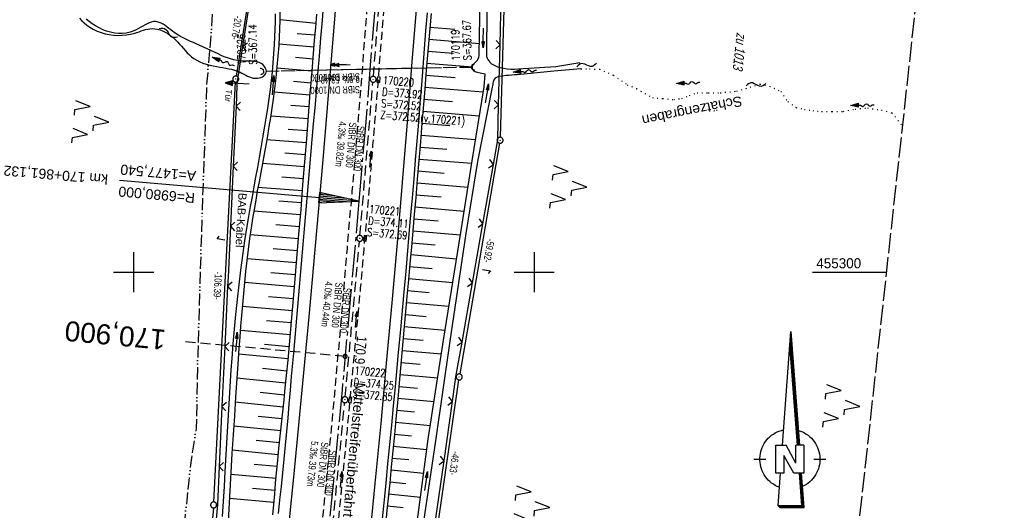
# Model space of a CAD drawing. Extents: x 509531 to 509917, y 454649 to 455599.
# Tile 18 of 26: x 509672 to 509917, y 455241 to 455363. Entities that reach past the tile are written whole.
import ezdxf
from ezdxf.enums import TextEntityAlignment as Align

# ---------------------------------------------------------------- set-up
doc = ezdxf.new("R2010")
doc.units = 0
doc.header["$LTSCALE"] = 10
doc.header["$MEASUREMENT"] = 0
for name, pattern in [('ACAD_ISO13W100', [36, 12, -3, 12, -3, 0, -3, 0, -3]), ('ACHSE', [5.5, 4, -0.5, 0.5, -0.5]), ('AUSGEZOGEN', [0]), ('LT00', [0]), ('LT03', [0.5, 0.3, -0.2]), ('LT11', [0.3, 0.2, -0.1]), ('LT12', [0.4, 0.3, -0.1]), ('LT14', [0.6, 0.5, -0.1]), ('LT17', [0.15, 0.1, -0.05]), ('PUNKTX2_STR', [0.6, 0.1, -0.5]), ('STRICHLINIE2', [0.375, 0.25, -0.125])]:
    doc.linetypes.add(name, pattern=pattern)
doc.layers.get('0').update_dxf_attribs({"linetype": 'LT00'})
for name, color, linetype in [('--EK_FBR', 1, 'LT00'), ('--EK_Halt-Pfeil', 4, 'LT00'), ('--EK_Haltung', 7, 'STRICHLINIE2'), ('--EK_Haltung-Text', 140, 'LT00'), ('--EK_Schacht-Text', 5, 'LT00'), ('--EK_ST-93-1', 30, 'LT17'), ('--EL_DFK_AB_L', 21, 'LT00'), ('--EL_DFK_AB_P', 7, 'LT00'), ('--EL_Halt-Pfeil', 4, 'LT00'), ('--EL_Haltung', 182, 'STRICHLINIE2'), ('--EL_Haltung-Text', 182, 'LT00'), ('--FLIEßRICHTPFEIL', 180, 'Continuous'), ('--WASSER_NUTZUNG', 180, 'Continuous'), ('-AX-093', 35, 'ACHSE'), ('-EL-93-1', 250, 'LT00'), ('-ST-93-1', 250, 'LT00'), ('1401', 7, 'Continuous'), ('ABSTAND', 8, 'LT00'), ('BAB-KABEL_TEXT', 221, 'Continuous'), ('DFK_AB_L', 21, 'LT00'), ('DFK_AB_P', 7, 'LT00'), ('DFK_FLUR_NR', 250, 'LT00'), ('DFK_KATASTER', 250, 'LT00'), ('DFK_NUTZUNG', 250, 'LT00'), ('DFK_NUTZUNGSGRENZE', 70, 'PUNKTX2_STR'), ('DL', 182, 'LT12'), ('DL_PFEIL', 201, 'LT00'), ('DL_TEXT', 182, 'LT00'), ('GASLTG', 250, 'ACAD_ISO13W100'), ('GEWÄSSERNAME', 255, 'Continuous'), ('MITTELSTREIFEN-Ü_LINIE', 250, 'LT11'), ('MITTELSTREIFEN-Ü_TEXT', 11, 'LT03'), ('PFEIL', 140, 'AUSGEZOGEN'), ('TOR_TEXT_A', 11, 'Continuous'), ('V116_AFBR_BAB', 250, 'LT00'), ('V116_BOESCH', 250, 'LT00'), ('V116_BOSCHUNG', 250, 'LT00'), ('V116_GRABEN', 250, 'LT00'), ('V116_KA_PRUF', 182, 'LT00'), ('V116_LD_MARK', 250, 'LT00'), ('V116_RASTER', 250, 'LT00'), ('V116_SINKK', 182, 'LT00'), ('V116_TOR', 10, 'LT00'), ('V116_UK_DURCH', 182, 'LT00'), ('V116_ZAUN', 40, 'LT00')]:
    doc.layers.add(name, color=color, linetype=linetype)
doc.layers.add('-BLATT_116-RAND', color=7, linetype='LT14', plot=False)
doc.styles.add('Arial', font='ARIAL.TTF')
doc.styles.add('Beschrift', font='ARIAL.TTF')
doc.styles.add('Haltungsbeschriftung', font='ARIAL.TTF', dxfattribs={"width": 0.75})
doc.styles.add('schachtbeschriftung', font='romans.shx', dxfattribs={"width": 0.75, "height": 2})
doc.styles.get("Standard").update_dxf_attribs({"font": 'ARIAL.TTF'})

# ---------------------------------------------------------------- blocks, each defined once
blk = doc.blocks.new('SYMB7052')
at = {"color": 0, "linetype": 'ByBlock'}
blk.add_lwpolyline([(0, 0), (0, 0.196), (0.076, 0.156)], dxfattribs=at)
blk = doc.blocks.new('SYMB0003')
at = {"color": 0, "linetype": 'ByBlock'}
for p, q in [((-0.015712, 0), (0.010166, 0.012015)), ((0, -0.021257), (-0.015712, 0)), ((0.010166, 0.012015), (0, -0.021257))]:
    blk.add_line(p, q, dxfattribs=at)
for points in [[(-0.031395, 0.499013), (-0.093691, 0.491144), (-0.154509, 0.475528), (-0.21289, 0.452414), (-0.267913, 0.422164), (-0.318712, 0.385257), (-0.364484, 0.342274), (-0.404509, 0.293893), (-0.438154, 0.240877), (-0.464888, 0.184062), (-0.484292, 0.124345), (-0.496058, 0.062667), (-0.5, 0)], [(-0.5, 0), (-0.496058, -0.062667), (-0.484292, -0.124345), (-0.464888, -0.184062), (-0.438154, -0.240877), (-0.404509, -0.293893), (-0.364485, -0.342274), (-0.318712, -0.385257), (-0.267914, -0.422164), (-0.21289, -0.452414), (-0.154509, -0.475529), (-0.093691, -0.491144), (-0.031395, -0.499014), (0.031395, -0.499014)], [(0.5, 0), (0.496057, 0.062667), (0.484292, 0.124345), (0.464888, 0.184062), (0.438153, 0.240877), (0.404509, 0.293893), (0.364484, 0.342274), (0.318712, 0.385257), (0.267913, 0.422164), (0.21289, 0.452414), (0.154509, 0.475528), (0.093691, 0.491144), (0.031395, 0.499013), (-0.031395, 0.499013)], [(0.031395, -0.499014), (0.093691, -0.491144), (0.154509, -0.475529), (0.21289, -0.452414), (0.267914, -0.422164), (0.318712, -0.385257), (0.364485, -0.342274), (0.404509, -0.293893), (0.438154, -0.240877), (0.464889, -0.184062), (0.484292, -0.124345), (0.496058, -0.062667), (0.5, 0)]]:
    blk.add_lwpolyline(points, dxfattribs=at)
blk = doc.blocks.new('FLIEßRICHTPFEIL')
at = {"layer": '--FLIEßRICHTPFEIL'}
blk.add_hatch(color=256, dxfattribs=at).paths.add_polyline_path([(-1.95, 0.4875), (-1.95, -0.4875), (0, 0)])
for p, q in [((-1.95, 0.4875), (-1.95, -0.4875)), ((-1.95, 0.4875), (0, 0)), ((0, 0), (-1.95, -0.4875))]:
    blk.add_line(p, q, dxfattribs=at)
at = {"layer": '--FLIEßRICHTPFEIL', "start_tangent": (-1, 0), "end_tangent": (-1, 0)}
blk.add_spline([(-1.95, 0), (-2.4375, 0), (-2.925, 0.325), (-3.4125, 0), (-3.9, -0.325), (-4.3875, 0), (-4.875, 0.325), (-5.3625, 0), (-5.85, 0)], degree=3, dxfattribs=at)
blk = doc.blocks.new('SYMB7251')
at = {"color": 0, "linetype": 'ByBlock'}
for points in [[(-0.25, 0), (-0.208333, 0.028889), (-0.166667, 0.051111), (-0.125, 0.06), (-0.083333, 0.051111), (-0.041667, 0.028889), (0, 0)], [(0, 0), (0.041667, -0.028889), (0.083333, -0.051111), (0.125, -0.06), (0.166667, -0.051111), (0.208333, -0.028889), (0.25, 0)]]:
    blk.add_lwpolyline(points, dxfattribs=at)
blk = doc.blocks.new('SYMB7221')
at = {"color": 0, "linetype": 'ByBlock'}
for p, q in [((0, 0.435), (-0.11, 0.065)), ((0.11, 0.065), (0, 0.435)), ((0.25, 0.065), (0.11, 0.065)), ((-0.35, -0.065), (-0.46, -0.435)), ((0.35, -0.065), (0.24, -0.435))]:
    blk.add_line(p, q, dxfattribs=at)
for points in [[(-0.1, -0.435), (-0.24, -0.435), (-0.35, -0.065)], [(0.6, -0.435), (0.46, -0.435), (0.35, -0.065)]]:
    blk.add_lwpolyline(points, dxfattribs=at)
blk = doc.blocks.new('SYMB1401')
at = {"layer": '1401'}
for p, q in [((-2.1, -28.35), (0, 0)), ((0, 0), (2.15, -28.35)), ((1.8, -28.35), (-0.17, -2.34)), ((1.85, -28.35), (-0.15, -2.01)), ((1.9, -28.35), (-0.12, -1.68)), ((1.95, -28.35), (-0.1, -1.34)), ((2, -28.35), (-0.07, -1.01)), ((2.05, -28.35), (-0.05, -0.67)), ((2.1, -28.35), (-0.02, -0.34)), ((1.65, -28.35), (-0.25, -3.35)), ((1.7, -28.35), (-0.22, -3.01)), ((1.75, -28.35), (-0.2, -2.68)), ((-3.75, -35.35), (-3.75, -28.35)), ((-3.75, -28.35), (-1.2, -28.35)), ((1.25, -32.8), (-1.2, -28.35)), ((1.25, -32.8), (1.25, -28.35)), ((3.25, -28.35), (1.25, -28.35)), ((3.25, -28.35), (3.25, -35.35)), ((-9.25, -31.85), (-6.25, -31.85)), ((0.7, -35.35), (-1.75, -30.9)), ((-1.75, -30.9), (-1.75, -35.35)), ((5.75, -31.85), (8.75, -31.85)), ((-1.75, -35.35), (-3.75, -35.35)), ((-2.65, -35.35), (-3.25, -43.35)), ((3.25, -35.35), (0.7, -35.35)), ((2.75, -43.35), (2.15, -35.35)), ((2.8, -43.4), (2.2, -35.35)), ((3.3, -43.85), (2.65, -35.35)), ((-3.25, -43.35), (2.75, -43.35)), ((-3.2, -43.4), (2.8, -43.4))]:
    blk.add_line(p, q, dxfattribs=at)
for points in [[(-7.74, -32.11), (-7.75, -31.56), (-7.7, -31.01), (-7.62, -30.47), (-7.51, -29.93), (-7.35, -29.4), (-7.15, -28.89), (-6.92, -28.39), (-6.65, -27.91), (-6.34, -27.45), (-6.01, -27.02), (-5.64, -26.61), (-5.24, -26.23), (-4.82, -25.88), (-4.37, -25.56), (-3.9, -25.28), (-3.41, -25.03), (-2.9, -24.81), (-2.38, -24.64), (-1.85, -24.5)], [(1.85, -24.65), (2.37, -24.82), (2.88, -25.03), (3.37, -25.28), (3.85, -25.57), (4.3, -25.88), (4.72, -26.23), (5.12, -26.61), (5.49, -27.02), (5.83, -27.45), (6.13, -27.91), (6.41, -28.39), (6.64, -28.89), (6.84, -29.4), (7, -29.93), (7.12, -30.47), (7.2, -31.01), (7.24, -31.56), (7.25, -32.11)], [(-2.9, -38.85), (-3.41, -38.64), (-3.9, -38.39), (-4.37, -38.1), (-4.81, -37.78), (-5.24, -37.43), (-5.64, -37.05), (-6, -36.64), (-6.34, -36.21), (-6.64, -35.75), (-6.91, -35.27), (-7.15, -34.78), (-7.35, -34.26), (-7.5, -33.74), (-7.62, -33.2), (-7.7, -32.66), (-7.74, -32.11)], [(7.25, -32.11), (7.21, -32.66), (7.13, -33.21), (7.01, -33.74), (6.85, -34.27), (6.65, -34.78), (6.42, -35.28), (6.15, -35.76), (5.84, -36.22), (5.5, -36.66), (5.13, -37.07), (4.74, -37.45), (4.31, -37.8), (3.86, -38.12), (3.39, -38.4), (2.9, -38.65)], [(-3.15, -43.45), (2.85, -43.45), (2.25, -35.35)], [(-3.1, -43.5), (2.9, -43.5), (2.3, -35.35)], [(-3.05, -43.55), (2.95, -43.55), (2.35, -35.35)], [(-3, -43.6), (3, -43.6), (2.4, -35.35)], [(-2.95, -43.65), (3.05, -43.65), (2.45, -35.35)], [(-2.9, -43.7), (3.1, -43.7), (2.5, -35.35)], [(-2.85, -43.75), (3.15, -43.75), (2.55, -35.35)], [(-2.8, -43.8), (3.2, -43.8), (2.6, -35.35)], [(-2.78, -43.82), (3.25, -43.82), (2.62, -35.35)], [(-3.25, -43.35), (-2.75, -43.85), (3.3, -43.85)]]:
    blk.add_lwpolyline(points, dxfattribs=at)
blk = doc.blocks.new('Pfreil3')
at = {"layer": 'PFEIL'}
blk.add_hatch(color=256, dxfattribs=at).paths.add_polyline_path([(-1.55, 0.27), (-1.55, -0.27), (0, 0)])
for p, q in [((-1.55, 0), (-4.83, 0)), ((-1.55, -0.27), (-1.55, 0.27)), ((-1.55, 0.27), (0, 0)), ((0, 0), (-1.55, -0.27))]:
    blk.add_line(p, q, dxfattribs=at)
blk = doc.blocks.new('SYMB0652')
at = {"color": 0, "linetype": 'ByBlock'}
blk.add_lwpolyline([(-0.15, -0.075), (0.15, -0.075), (0.15, 0.075), (-0.15, 0.075), (-0.15, -0.075)], dxfattribs=at)
blk = doc.blocks.new('SYMB1107')
at = {"color": 0, "linetype": 'ByBlock'}
for points in [[(-0.2, 0), (-0.196157, 0.039018), (-0.184776, 0.076537), (-0.166294, 0.111114), (-0.141421, 0.141421), (-0.111114, 0.166294), (-0.076537, 0.184776), (-0.039018, 0.196157), (0, 0.2)], [(0, 0.2), (0.039018, 0.196157), (0.076537, 0.184776), (0.111114, 0.166294), (0.141421, 0.141421), (0.166294, 0.111114), (0.184776, 0.076537), (0.196157, 0.039018), (0.2, 0)]]:
    blk.add_lwpolyline(points, dxfattribs=at)
blk = doc.blocks.new('SYMB0070')
at = {"color": 0, "linetype": 'ByBlock'}
for p, q in [((-0.5, 0), (0.2, 0)), ((0.5, 0), (0.2, 0.1)), ((0.2, 0.1), (0.2, 0)), ((0.468, 0), (0.21, 0.086)), ((0.21, 0.086), (0.21, -0.086)), ((0.21, -0.086), (0.468, 0)), ((0.22, -0.072), (0.437, 0)), ((0.23, -0.058), (0.405, 0)), ((0.24, -0.045), (0.374, 0)), ((0.342, 0), (0.25, 0.031)), ((0.25, 0.031), (0.25, -0.031)), ((0.25, -0.031), (0.342, 0)), ((0.26, -0.017), (0.31, 0)), ((0.27, -0.003), (0.279, 0))]:
    blk.add_line(p, q, dxfattribs=at)
for points in [[(0.2, 0), (0.2, -0.1), (0.5, 0)], [(0.437, 0), (0.22, 0.072), (0.22, -0.072)], [(0.405, 0), (0.23, 0.058), (0.23, -0.058)], [(0.374, 0), (0.24, 0.045), (0.24, -0.045)], [(0.31, 0), (0.26, 0.017), (0.26, -0.017)], [(0.279, 0), (0.27, 0.003), (0.27, -0.003)]]:
    blk.add_lwpolyline(points, dxfattribs=at)
blk = doc.blocks.new('SYMB0024')
at = {"color": 0, "linetype": 'ByBlock'}
for p, q in [((-0.5, 0.5), (0, 0)), ((0, 0), (0.5, 0.5))]:
    blk.add_line(p, q, dxfattribs=at)
blk = doc.blocks.new('SYMB18')
at = {"color": 0, "linetype": 'ByBlock'}
for p, q in [((1, 0.13), (0, 0)), ((0.000669, 0), (1, 0)), ((0.307692, 0.04), (1, 0.04)), ((0.615385, 0.08), (1, 0.08)), ((0.923077, 0.12), (1, 0.12)), ((0.307692, -0.04), (1, -0.04)), ((0.615385, -0.08), (1, -0.08)), ((0.923077, -0.12), (1, -0.12))]:
    blk.add_line(p, q, dxfattribs=at)
at = {"color": 0, "linetype": 'ByBlock', "flags": 128}
blk.add_lwpolyline([(0, 0), (1, -0.13), (1, 0.13)], dxfattribs=at)
blk = doc.blocks.new('SYMB2')
at = {"color": 0, "linetype": 'ByBlock', "flags": 128}
for points in [[(-0.031395, 0.499013), (-0.093691, 0.491144), (-0.154509, 0.475528), (-0.21289, 0.452414), (-0.267913, 0.422164), (-0.318712, 0.385257), (-0.364484, 0.342274), (-0.404509, 0.293893), (-0.438154, 0.240877), (-0.464888, 0.184062), (-0.484292, 0.124345), (-0.496058, 0.062667), (-0.5, 0)], [(-0.5, 0), (-0.496058, -0.062667), (-0.484292, -0.124345), (-0.464888, -0.184062), (-0.438154, -0.240877), (-0.404509, -0.293893), (-0.364485, -0.342274), (-0.318712, -0.385257), (-0.267914, -0.422164), (-0.21289, -0.452414), (-0.154509, -0.475529), (-0.093691, -0.491144), (-0.031395, -0.499014), (0.031395, -0.499014)], [(0.5, 0), (0.496057, 0.062667), (0.484292, 0.124345), (0.464888, 0.184062), (0.438153, 0.240877), (0.404509, 0.293893), (0.364484, 0.342274), (0.318712, 0.385257), (0.267913, 0.422164), (0.21289, 0.452414), (0.154509, 0.475528), (0.093691, 0.491144), (0.031395, 0.499013), (-0.031395, 0.499013)], [(0.031395, -0.499014), (0.093691, -0.491144), (0.154509, -0.475529), (0.21289, -0.452414), (0.267914, -0.422164), (0.318712, -0.385257), (0.364485, -0.342274), (0.404509, -0.293893), (0.438154, -0.240877), (0.464889, -0.184062), (0.484292, -0.124345), (0.496058, -0.062667), (0.5, 0)]]:
    blk.add_lwpolyline(points, dxfattribs=at)

msp = doc.modelspace()

# ---------------------------------------------------------------- linework, layer by layer
at = {"layer": '--EK_FBR'}
for points in [[(509736.15, 455239.83), (509736.52, 455243.21), (509736.88, 455246.58), (509737.23, 455249.96), (509737.57, 455253.39), (509737.9, 455256.82), (509738.22, 455260.26), (509738.53, 455263.69), (509738.84, 455267.12), (509739.14, 455270.56), (509739.44, 455273.99), (509739.95, 455279.82), (509740.46, 455285.65), (509740.97, 455291.48), (509741.47, 455297.31), (509741.89, 455302.13), (509742.3, 455306.94), (509742.71, 455311.75), (509743.13, 455316.56), (509743.55, 455321.38), (509743.89, 455325.3), (509744.24, 455329.22), (509744.58, 455333.14), (509744.93, 455337.06), (509745.27, 455340.99), (509745.61, 455344.91), (509746, 455349.41), (509746.37, 455353.91), (509746.74, 455358.42), (509747.1, 455362.92), (509747.45, 455367.43)], [(509773.23, 455364.73), (509772.88, 455360.22), (509772.53, 455355.71), (509772.18, 455351.2), (509771.83, 455346.68), (509771.47, 455342.17), (509771.09, 455337.45), (509770.7, 455332.74), (509770.3, 455328.02), (509769.9, 455323.31), (509769.5, 455318.59), (509768.97, 455312.49), (509768.44, 455306.39), (509767.91, 455300.29), (509767.36, 455294.19), (509766.68, 455286.61), (509765.98, 455279.03), (509765.26, 455271.45), (509764.8, 455266.63), (509764.34, 455261.81), (509763.87, 455256.99), (509763.4, 455252.17), (509762.93, 455247.35), (509762.46, 455242.5), (509761.98, 455237.65)]]:
    msp.add_lwpolyline(points, dxfattribs=at)
at = {"layer": '--EK_Haltung'}
for p, q in [((509759.85, 455348.89), (509762.81, 455386.54)), ((509784.35, 455351.16), (509732.38, 455350.11)), ((509756.5, 455309.2), (509759.73, 455347.39)), ((509752.81, 455268.94), (509756.37, 455307.71)), ((509748.99, 455229.39), (509752.67, 455267.44))]:
    msp.add_line(p, q, dxfattribs=at)
at = {"layer": '--EK_ST-93-1', "ltscale": 2.5}
msp.add_line((509752.79, 455279.01), (509712.95, 455282.64), dxfattribs=at)
at = {"layer": '--EL_DFK_AB_L'}
for p, q in [((509795.16, 455460.61), (509791.48, 455333.68)), ((509728.62, 455367.96), (509725.61, 455348.94)), ((509719.99, 455242.7), (509725.45, 455347.45)), ((509791.33, 455332.19), (509781.39, 455274.62)), ((509774.78, 455228.76), (509781.15, 455273.14)), ((509719.89, 455241.2), (509718.26, 455221.65))]:
    msp.add_line(p, q, dxfattribs=at)
at = {"layer": '--EL_Haltung'}
for p, q in [((509759.85, 455348.89), (509762.81, 455386.54)), ((509784.35, 455351.16), (509732.38, 455350.11)), ((509756.5, 455309.2), (509759.73, 455347.39)), ((509752.81, 455268.94), (509756.37, 455307.71)), ((509748.99, 455229.39), (509752.67, 455267.44))]:
    msp.add_line(p, q, dxfattribs=at)
at = {"layer": '-AX-093', "ltscale": 0.2}
msp.add_lwpolyline([(509760.2, 455365.77), (509759.07, 455351.65), (509757.92, 455337.54), (509756.73, 455323.43), (509756.24, 455317.72), (509754.17, 455294.18), (509752.02, 455270.65), (509749.79, 455247.12), (509747.48, 455223.61)], dxfattribs=at)
at = {"layer": '-BLATT_116-RAND'}
msp.add_lwpolyline([(509632.05, 455599.46), (509531.37, 454679.95), (509816.66, 454648.72), (509917.34, 455568.22), (509632.05, 455599.46)], dxfattribs=at)
at = {"layer": '-EL-93-1'}
msp.add_line((509751.25, 455318.15), (509696.46, 455322.87), dxfattribs=at)
at = {"layer": 'DFK_AB_L'}
for p, q in [((509795.16, 455460.61), (509791.48, 455333.68)), ((509728.62, 455367.96), (509725.61, 455348.94)), ((509719.99, 455242.7), (509725.45, 455347.45)), ((509791.33, 455332.19), (509781.39, 455274.62)), ((509774.78, 455228.76), (509781.15, 455273.14)), ((509719.89, 455241.2), (509718.26, 455221.65))]:
    msp.add_line(p, q, dxfattribs=at)
at = {"layer": 'DFK_NUTZUNGSGRENZE', "ltscale": 0.2}
for p, q in [((509811.65, 455350.75), (509813.79, 455350.76)), ((509813.79, 455350.76), (509816.25, 455350.66)), ((509816.25, 455350.66), (509819.8, 455349.15)), ((509819.8, 455349.15), (509823.21, 455346.8)), ((509823.21, 455346.8), (509825.52, 455345.82)), ((509825.52, 455345.82), (509829.49, 455343.57)), ((509850.55, 455345.2), (509853.91, 455346.19)), ((509853.91, 455346.19), (509856.35, 455346.94)), ((509856.35, 455346.94), (509858.71, 455346.46)), ((509858.71, 455346.46), (509861.58, 455345.09)), ((509829.49, 455343.57), (509832.04, 455343.34)), ((509832.04, 455343.34), (509834.85, 455343.11)), ((509834.85, 455343.11), (509836.86, 455343.37)), ((509836.86, 455343.37), (509838.76, 455344.12)), ((509838.76, 455344.12), (509840.64, 455344.77)), ((509840.64, 455344.77), (509843.43, 455344.78)), ((509843.43, 455344.78), (509846.42, 455344.79)), ((509846.42, 455344.79), (509850.55, 455345.2)), ((509861.58, 455345.09), (509863.28, 455342.57)), ((509863.28, 455342.57), (509865.38, 455341.1)), ((509865.38, 455341.1), (509867.43, 455340.62)), ((509877.17, 455340.15), (509880.11, 455340.72)), ((509880.11, 455340.72), (509883.2, 455340.99)), ((509883.2, 455340.99), (509886.69, 455340.48)), ((509867.43, 455340.62), (509869.52, 455340.34)), ((509869.52, 455340.34), (509871.72, 455340.1)), ((509871.72, 455340.1), (509874.32, 455340.12)), ((509874.32, 455340.12), (509877.17, 455340.15)), ((509886.69, 455340.48), (509889.27, 455339.77)), ((509889.27, 455339.77), (509891.54, 455336.94)), ((509891.54, 455336.94), (509891.98, 455336.56))]:
    msp.add_line(p, q, dxfattribs=at)
at = {"layer": 'DL'}
msp.add_line((509784.3, 455351.13), (509732.43, 455350.11), dxfattribs=at)
at = {"layer": 'GASLTG', "ltscale": 0.025, "flags": 128}
msp.add_lwpolyline([(509732.41, 455588.47), (509731.56, 455550.22), (509730.86, 455531.77), (509729.98, 455496.07), (509729.82, 455473.79), (509723.14, 455402.32), (509719.99, 455370.23), (509719.32, 455359.34), (509718.22, 455346.92), (509717.58, 455329.18), (509717.03, 455313.89), (509716.01, 455279.64), (509715.62, 455261.05), (509714.41, 455253.67), (509713.55, 455245.77), (509712.75, 455238.46), (509710.11, 455214.89), (509700.77, 455126.62), (509692.79, 455066.17), (509691.9, 455059.06), (509688.48, 455033.75), (509683.04, 454993.78), (509674.83, 454936.52), (509667.27, 454889.45), (509660.75, 454850.41), (509657.9, 454839.06), (509646.1, 454798.18), (509643.65, 454788.35), (509640.96, 454775.41), (509638.39, 454763.73), (509630.01, 454722.15), (509625.52, 454700.41), (509623.56, 454684.93), (509621.45, 454670.09)], dxfattribs=at)
at = {"layer": 'MITTELSTREIFEN-Ü_LINIE', "flags": 128}
for points in [[(509758.29, 455366.36), (509757.83, 455360.62), (509757.37, 455354.88), (509756.91, 455349.14), (509756.44, 455343.4), (509755.8, 455335.68), (509755.15, 455327.96), (509754.49, 455320.24), (509754.08, 455315.44), (509753.67, 455310.64), (509753.26, 455305.84), (509752.85, 455301.05), (509752.43, 455296.25), (509752.1, 455292.34), (509751.76, 455288.44), (509751.43, 455284.53), (509751.09, 455280.63), (509750.75, 455276.72), (509750.4, 455272.82), (509749.96, 455268.02), (509749.52, 455263.22), (509749.07, 455258.42), (509748.6, 455253.62), (509748.14, 455248.82), (509747.55, 455242.87), (509746.96, 455236.93), (509746.36, 455230.98), (509745.75, 455225.04), (509745.26, 455220.24), (509744.77, 455215.44), (509744.27, 455210.64), (509743.77, 455205.85), (509743.26, 455201.05), (509742.84, 455197.12), (509742.42, 455193.19), (509742, 455189.27), (509741.57, 455185.34), (509741.15, 455181.41), (509740.73, 455177.49), (509740.46, 455174.89), (509740.19, 455172.29), (509739.92, 455169.69), (509739.64, 455167.1), (509739.36, 455164.5), (509739.07, 455161.91), (509738.78, 455159.33), (509738.49, 455156.76), (509738.19, 455154.19), (509737.89, 455151.61), (509737.59, 455149.04)], [(509762.46, 455365.97), (509761.84, 455358.41), (509761.23, 455350.86), (509760.61, 455343.3), (509760.14, 455337.5), (509759.66, 455331.69), (509759.17, 455325.89), (509758.69, 455320.08), (509758.28, 455315.28), (509757.87, 455310.47), (509757.45, 455305.67), (509757.02, 455300.87), (509756.58, 455296.07), (509756.23, 455292.22), (509755.87, 455288.37), (509755.5, 455284.52), (509755.14, 455280.68), (509754.77, 455276.83), (509754.41, 455272.98), (509754.02, 455268.89), (509753.64, 455264.8), (509753.26, 455260.72), (509752.88, 455256.63), (509752.49, 455252.54), (509752.1, 455248.45), (509751.72, 455244.53), (509751.33, 455240.6), (509750.94, 455236.68), (509750.55, 455232.75), (509750.15, 455228.83), (509749.76, 455224.9), (509749.36, 455220.87), (509748.96, 455216.85), (509748.55, 455212.82), (509748.15, 455208.79), (509747.74, 455204.76), (509747.33, 455200.73), (509746.85, 455196.01), (509746.35, 455191.28), (509745.85, 455186.55), (509745.35, 455181.83), (509744.84, 455177.1), (509744.42, 455173.18), (509744, 455169.26), (509743.58, 455165.33), (509743.15, 455161.41), (509742.79, 455158.15), (509742.42, 455154.9), (509742.06, 455151.64), (509741.69, 455148.39)]]:
    msp.add_lwpolyline(points, dxfattribs=at)
at = {"layer": 'V116_AFBR_BAB'}
for points in [[(509736.15, 455239.83), (509736.52, 455243.21), (509736.88, 455246.58), (509737.23, 455249.96), (509737.57, 455253.39), (509737.9, 455256.82), (509738.22, 455260.26), (509738.53, 455263.69), (509738.84, 455267.12), (509739.14, 455270.56), (509739.44, 455273.99), (509739.95, 455279.82), (509740.46, 455285.65), (509740.97, 455291.48), (509741.47, 455297.31), (509741.89, 455302.13), (509742.3, 455306.94), (509742.71, 455311.75), (509743.13, 455316.56), (509743.55, 455321.38), (509743.89, 455325.3), (509744.24, 455329.22), (509744.58, 455333.14), (509744.93, 455337.06), (509745.27, 455340.99), (509745.61, 455344.91), (509746, 455349.41), (509746.37, 455353.91), (509746.74, 455358.42), (509747.1, 455362.92), (509747.45, 455367.43)], [(509773.23, 455364.73), (509772.88, 455360.22), (509772.53, 455355.71), (509772.18, 455351.2), (509771.83, 455346.68), (509771.47, 455342.17), (509771.09, 455337.45), (509770.7, 455332.74), (509770.3, 455328.02), (509769.9, 455323.31), (509769.5, 455318.59), (509768.97, 455312.49), (509768.44, 455306.39), (509767.91, 455300.29), (509767.36, 455294.19), (509766.68, 455286.61), (509765.98, 455279.03), (509765.26, 455271.45), (509764.8, 455266.63), (509764.34, 455261.81), (509763.87, 455256.99), (509763.4, 455252.17), (509762.93, 455247.35), (509762.46, 455242.5), (509761.98, 455237.65)]]:
    msp.add_lwpolyline(points, dxfattribs=at)
at = {"layer": 'V116_BOESCH'}
for points in [[(509734.73, 455239.47), (509734.96, 455242.09), (509735.2, 455244.72), (509735.43, 455247.34), (509735.68, 455249.96), (509735.97, 455253), (509736.27, 455256.03), (509736.58, 455259.06), (509736.9, 455262.1), (509737.22, 455265.13), (509737.53, 455268.16), (509737.85, 455271.19), (509738.15, 455274.23), (509738.53, 455278.07), (509738.89, 455281.91), (509739.24, 455285.76), (509739.59, 455289.6), (509739.92, 455293.45), (509740.25, 455297.29), (509740.77, 455303.41), (509741.27, 455309.54), (509741.78, 455315.66), (509742.27, 455321.79), (509742.73, 455327.53), (509743.19, 455333.27), (509743.64, 455339.01), (509744.1, 455344.75), (509744.36, 455348.02), (509744.62, 455351.29), (509744.89, 455354.56), (509745.17, 455357.83), (509745.46, 455361.1), (509745.76, 455364.37)], [(509774.25, 455364.59), (509773.92, 455360.81), (509773.6, 455357.03), (509773.28, 455353.24), (509772.97, 455349.46), (509772.66, 455345.68), (509772.35, 455341.89), (509771.97, 455337.22), (509771.59, 455332.56), (509771.2, 455327.89), (509770.81, 455323.23), (509770.41, 455318.56), (509770.05, 455314.47), (509769.68, 455310.37), (509769.32, 455306.28), (509768.95, 455302.18), (509768.58, 455298.09), (509768.21, 455293.99), (509767.88, 455290.23), (509767.56, 455286.46), (509767.23, 455282.7), (509766.9, 455278.93), (509766.56, 455275.16), (509766.22, 455271.4), (509765.85, 455267.41), (509765.47, 455263.41), (509765.09, 455259.42), (509764.7, 455255.43), (509764.3, 455251.44), (509763.91, 455247.45), (509763.3, 455241.35), (509762.7, 455235.26)]]:
    msp.add_lwpolyline(points, dxfattribs=at)
at = {"layer": 'V116_BOSCHUNG'}
for p, q in [((509745.55, 455362.11), (509736.47, 455362.95)), ((509773.95, 455361.18), (509780.17, 455360.64)), ((509745.28, 455359.13), (509740.83, 455359.53)), ((509773.69, 455358.18), (509786.33, 455357.11)), ((509745.02, 455356.17), (509736.22, 455356.91)), ((509744.78, 455353.19), (509740.4, 455353.55)), ((509773.44, 455355.17), (509779.85, 455354.64)), ((509744.53, 455350.21), (509735.75, 455350.9)), ((509773.19, 455352.18), (509784.61, 455351.24)), ((509772.94, 455349.19), (509780.27, 455348.59)), ((509744.3, 455347.22), (509739.87, 455347.57)), ((509772.7, 455346.2), (509787.26, 455345)), ((509744.06, 455344.23), (509735.07, 455344.94)), ((509772.46, 455343.21), (509779.62, 455342.62)), ((509743.82, 455341.24), (509739.24, 455341.6)), ((509743.58, 455338.25), (509734.2, 455338.99)), ((509772.21, 455340.22), (509786.32, 455339.06)), ((509771.97, 455337.23), (509778.91, 455336.66)), ((509743.35, 455335.26), (509738.53, 455335.64)), ((509771.73, 455334.24), (509785.37, 455333.12)), ((509743.11, 455332.27), (509733.2, 455333.05)), ((509771.48, 455331.25), (509778.19, 455330.7)), ((509742.87, 455329.28), (509737.77, 455329.68)), ((509742.63, 455326.29), (509732.12, 455327.11)), ((509771.23, 455328.26), (509784.43, 455327.18)), ((509742.39, 455323.3), (509736.98, 455323.72)), ((509770.98, 455325.27), (509777.47, 455324.74)), ((509742.15, 455320.31), (509731.03, 455321.18)), ((509770.73, 455322.3), (509783.47, 455321.22)), ((509770.47, 455319.32), (509776.73, 455318.78)), ((509741.91, 455317.32), (509736.21, 455317.77)), ((509770.22, 455316.35), (509782.51, 455315.26)), ((509741.67, 455314.32), (509730, 455315.26)), ((509741.42, 455311.31), (509735.47, 455311.8)), ((509769.95, 455313.36), (509775.99, 455312.82)), ((509741.17, 455308.31), (509729.08, 455309.34)), ((509769.68, 455310.37), (509781.55, 455309.32)), ((509769.42, 455307.38), (509775.24, 455306.86)), ((509740.93, 455305.32), (509734.8, 455305.84)), ((509769.15, 455304.39), (509780.6, 455303.38)), ((509740.68, 455302.33), (509728.31, 455303.38)), ((509768.88, 455301.41), (509774.5, 455300.91)), ((509740.42, 455299.34), (509734.2, 455299.87)), ((509740.17, 455296.35), (509727.66, 455297.41)), ((509768.61, 455298.42), (509779.64, 455297.44)), ((509768.34, 455295.43), (509773.75, 455294.95)), ((509739.91, 455293.36), (509733.64, 455293.9)), ((509768.08, 455292.44), (509778.69, 455291.5)), ((509739.65, 455290.36), (509727.11, 455291.45)), ((509767.82, 455289.45), (509773.02, 455288.99)), ((509739.39, 455287.36), (509733.12, 455287.92)), ((509739.12, 455284.36), (509726.63, 455285.5)), ((509767.56, 455286.46), (509777.74, 455285.56)), ((509738.84, 455281.36), (509732.62, 455281.94)), ((509767.3, 455283.48), (509772.28, 455283.03)), ((509738.56, 455278.36), (509726.19, 455279.54)), ((509767.04, 455280.49), (509776.81, 455279.62)), ((509766.77, 455277.5), (509771.56, 455277.07)), ((509738.26, 455275.35), (509732.12, 455275.96)), ((509766.51, 455274.51), (509775.9, 455273.68)), ((509737.96, 455272.35), (509725.77, 455273.59)), ((509737.66, 455269.35), (509731.61, 455269.98)), ((509766.24, 455271.53), (509770.84, 455271.11)), ((509737.35, 455266.37), (509725.36, 455267.61)), ((509765.96, 455268.56), (509774.99, 455267.71)), ((509765.68, 455265.58), (509770.11, 455265.16)), ((509737.03, 455263.39), (509731.1, 455264)), ((509765.4, 455262.6), (509774.07, 455261.76)), ((509736.72, 455260.4), (509724.97, 455261.62)), ((509765.11, 455259.61), (509769.36, 455259.2)), ((509736.42, 455257.43), (509730.6, 455258.02)), ((509736.11, 455254.46), (509724.59, 455255.6)), ((509764.81, 455256.63), (509773.21, 455255.81)), ((509764.52, 455253.64), (509768.67, 455253.24)), ((509735.82, 455251.5), (509730.12, 455252.04)), ((509764.23, 455250.66), (509772.42, 455249.86)), ((509735.54, 455248.52), (509724.24, 455249.57)), ((509763.93, 455247.67), (509767.98, 455247.28)), ((509735.27, 455245.55), (509729.68, 455246.05)), ((509735, 455242.56), (509723.92, 455243.56)), ((509763.63, 455244.68), (509771.62, 455243.91)), ((509763.34, 455241.7), (509767.28, 455241.32))]:
    msp.add_line(p, q, dxfattribs=at)
at = {"layer": 'V116_GRABEN'}
for points in [[(509770.27, 455233.79), (509773.55, 455258.35), (509777.34, 455283.08), (509781.65, 455309.95), (509784.53, 455327.79), (509787.46, 455346.26), (509787.72, 455349.42), (509786.52, 455349.71), (509785.46, 455349.9), (509785.21, 455349.99), (509784.99, 455350.17), (509784.82, 455350.41), (509784.69, 455350.7), (509784.62, 455350.99), (509784.62, 455351.29), (509784.67, 455351.56), (509784.79, 455351.81), (509784.95, 455352.03), (509785.13, 455352.24), (509785.31, 455352.41), (509785.5, 455352.58), (509785.67, 455352.75), (509785.83, 455352.93), (509786.03, 455353.27), (509786.17, 455353.64), (509786.25, 455354.03), (509786.28, 455354.42), (509786.7, 455377.06)], [(509788.28, 455377.07), (509788.05, 455354.27), (509788.09, 455353.86), (509788.21, 455353.46), (509788.4, 455353.09), (509788.64, 455352.73), (509788.92, 455352.41), (509789.35, 455352.04), (509789.82, 455351.73), (509790.33, 455351.48), (509790.86, 455351.28), (509791.4, 455351.12), (509792.3, 455350.91), (509793.21, 455350.78), (509794.12, 455350.7), (509795.03, 455350.69), (509795.94, 455350.72), (509805.4, 455351.32), (509811.39, 455352.34)], [(509686.44, 455363.37), (509687.05, 455362.77), (509687.68, 455362.2), (509688.34, 455361.66), (509689.03, 455361.17), (509689.92, 455360.63), (509690.87, 455360.18), (509691.85, 455359.8), (509692.86, 455359.51), (509693.9, 455359.3), (509694.96, 455359.16), (509696.03, 455359.11), (509697.1, 455359.13), (509698.17, 455359.23), (509699.23, 455359.41), (509700.26, 455359.67), (509700.81, 455359.84), (509701.36, 455360.03), (509701.9, 455360.21), (509702.44, 455360.39), (509702.97, 455360.55), (509703.51, 455360.68), (509704.04, 455360.77), (509704.58, 455360.81), (509705.27, 455360.78), (509705.96, 455360.66), (509706.65, 455360.46), (509707.33, 455360.19), (509707.99, 455359.85), (509708.63, 455359.46), (509709.24, 455359.03), (509709.82, 455358.56), (509710.39, 455358.04), (509710.92, 455357.5), (509711.43, 455356.95), (509711.92, 455356.39), (509712.41, 455355.83), (509712.9, 455355.28), (509713.39, 455354.75), (509713.9, 455354.24), (509714.44, 455353.77), (509715.01, 455353.35), (509715.73, 455352.9), (509716.49, 455352.52), (509717.3, 455352.2), (509718.13, 455351.92), (509718.99, 455351.69), (509719.86, 455351.49), (509720.74, 455351.32), (509721.49, 455351.19), (509722.25, 455351.07), (509722.99, 455350.94), (509723.73, 455350.8), (509724.46, 455350.64), (509725.18, 455350.44), (509725.89, 455350.2), (509726.58, 455349.9), (509727.04, 455349.67), (509727.5, 455349.43), (509727.96, 455349.18), (509728.42, 455348.94), (509728.89, 455348.73), (509729.37, 455348.56), (509729.87, 455348.44), (509730.39, 455348.39), (509730.94, 455348.42), (509731.35, 455348.5), (509731.76, 455348.63), (509732.15, 455348.8), (509732.49, 455349.02), (509732.78, 455349.27), (509732.99, 455349.57), (509733.11, 455349.9), (509733.12, 455350.2), (509733.06, 455350.51), (509732.95, 455350.83), (509732.79, 455351.13), (509732.6, 455351.41), (509732.22, 455351.8), (509731.79, 455352.11), (509731.32, 455352.33), (509730.81, 455352.49), (509730.27, 455352.59), (509729.71, 455352.65), (509729.13, 455352.68), (509728.54, 455352.69), (509727.94, 455352.69), (509727.34, 455352.7), (509726.76, 455352.73), (509725.88, 455352.83), (509725.03, 455353), (509724.21, 455353.22), (509723.41, 455353.49), (509722.62, 455353.79), (509721.85, 455354.12), (509721.08, 455354.47), (509720.16, 455354.89), (509719.25, 455355.33), (509718.33, 455355.76), (509717.41, 455356.19), (509716.49, 455356.62), (509715.57, 455357.03), (509714.9, 455357.32), (509714.22, 455357.61), (509713.55, 455357.91), (509712.88, 455358.22), (509712.21, 455358.55), (509711.55, 455358.91), (509710.89, 455359.3), (509710.24, 455359.73), (509709.75, 455360.09), (509709.27, 455360.46), (509708.79, 455360.84), (509708.31, 455361.21), (509707.83, 455361.56), (509707.35, 455361.88), (509706.87, 455362.15), (509706.38, 455362.36), (509705.9, 455362.51), (509705.41, 455362.58), (509704.91, 455362.55), (509704.39, 455362.44), (509703.88, 455362.26), (509703.35, 455362.02), (509702.83, 455361.74), (509702.29, 455361.44), (509701.75, 455361.12), (509701.2, 455360.81), (509700.65, 455360.51), (509700.08, 455360.24), (509699.13, 455359.9), (509698.15, 455359.68), (509697.17, 455359.58), (509696.18, 455359.58), (509695.19, 455359.68), (509694.2, 455359.88), (509693.23, 455360.16), (509692.28, 455360.52), (509691.36, 455360.96), (509690.47, 455361.45), (509689.62, 455362.01), (509688.87, 455362.57), (509688.15, 455363.16)], [(509722.17, 455239.06), (509722.41, 455242.81), (509722.65, 455246.55), (509722.87, 455250.3), (509723.04, 455253.12), (509723.19, 455255.93), (509723.35, 455258.75), (509723.5, 455261.56), (509723.66, 455264.38), (509723.82, 455267.19), (509723.99, 455270.01), (509724.17, 455272.82), (509724.36, 455275.64), (509724.56, 455278.45), (509724.85, 455282.13), (509725.17, 455285.82), (509725.52, 455289.5), (509725.9, 455293.18), (509726.32, 455296.85), (509726.77, 455300.52), (509727.26, 455304.18), (509727.79, 455307.84), (509728.36, 455311.49), (509728.77, 455313.95), (509729.19, 455316.4), (509729.63, 455318.84), (509730.07, 455321.29), (509730.52, 455323.74), (509730.97, 455326.18), (509731.41, 455328.63), (509731.85, 455331.08), (509732.28, 455333.53), (509732.7, 455335.98), (509733.1, 455338.43), (509733.47, 455340.89), (509733.83, 455343.35), (509734.12, 455345.58), (509734.39, 455347.81), (509734.63, 455350.05), (509734.84, 455352.29), (509735.02, 455354.53), (509735.16, 455356.77), (509735.25, 455358.71), (509735.33, 455360.65), (509735.38, 455362.58), (509735.41, 455364.52)], [(509736.52, 455364.87), (509736.47, 455362.79), (509736.4, 455360.71), (509736.31, 455358.64), (509736.2, 455356.56), (509736.01, 455353.89), (509735.78, 455351.22), (509735.51, 455348.55), (509735.19, 455345.89), (509734.84, 455343.23), (509734.5, 455340.93), (509734.15, 455338.63), (509733.77, 455336.33), (509733.37, 455334.04), (509732.97, 455331.74), (509732.55, 455329.45), (509732.13, 455327.16), (509731.71, 455324.87), (509731.29, 455322.58), (509730.87, 455320.29), (509730.47, 455318), (509730.07, 455315.7), (509729.7, 455313.4), (509729.34, 455311.1), (509728.95, 455308.39), (509728.59, 455305.66), (509728.26, 455302.93), (509727.95, 455300.2), (509727.67, 455297.47), (509727.4, 455294.73), (509727.15, 455291.99), (509726.92, 455289.25), (509726.7, 455286.51), (509726.5, 455283.77), (509726.29, 455281.02), (509726.1, 455278.28), (509725.77, 455273.57), (509725.44, 455268.87), (509725.13, 455264.16), (509724.83, 455259.46), (509724.54, 455254.75), (509724.27, 455250.04), (509724.1, 455247), (509723.94, 455243.95), (509723.78, 455240.91), (509723.62, 455237.86)], [(509811.65, 455350.75), (509804.86, 455350.19), (509796.58, 455349.34), (509795.84, 455349.28), (509795.1, 455349.23), (509794.37, 455349.18), (509793.64, 455349.13), (509792.89, 455349.06), (509792.13, 455348.96), (509791.36, 455348.83), (509791.03, 455348.76), (509790.71, 455348.67), (509790.42, 455348.55), (509790.18, 455348.38), (509789.99, 455348.14), (509789.85, 455347.86), (509789.75, 455347.54), (509789.69, 455347.2), (509789.64, 455346.85), (509789.59, 455346.49), (509789.53, 455346.16), (509785.83, 455327.63), (509782.88, 455309.69), (509778.93, 455282.84), (509775.37, 455257.97), (509771.69, 455233.34)]]:
    msp.add_lwpolyline(points, dxfattribs=at)
at = {"layer": 'V116_LD_MARK'}
for points in [[(509750.46, 455367.27), (509749.41, 455354.2), (509748.33, 455341.13), (509747.22, 455328.06), (509746.08, 455315), (509744.91, 455301.93), (509743.71, 455288.87), (509742.49, 455275.82), (509741.24, 455262.76), (509739.96, 455249.71), (509738.73, 455237.38)], [(509770.65, 455367.57), (509769.48, 455352.52), (509768.27, 455337.47), (509767.03, 455322.43), (509765.75, 455307.38), (509764.43, 455292.35), (509763.07, 455277.31), (509761.67, 455262.28), (509760.23, 455247.25), (509759.14, 455236.15)]]:
    msp.add_lwpolyline(points, dxfattribs=at)
at = {"layer": 'V116_RASTER'}
for p, q in [((509700, 455295), (509700, 455305)), ((509800, 455305), (509800, 455295)), ((509695, 455300), (509705, 455300)), ((509795, 455300), (509805, 455300)), ((509869.47, 455300), (509887.97, 455300))]:
    msp.add_line(p, q, dxfattribs=at)
at = {"layer": 'V116_ZAUN'}
for p, q in [((509729.5, 455371.15), (509727.19, 455356.33)), ((509791.48, 455356.77), (509791.85, 455371.77)), ((509791.1, 455341.78), (509791.48, 455356.77)), ((509725.55, 455341.44), (509724.85, 455326.45)), ((509724.85, 455326.45), (509724.15, 455311.47)), ((509787.2, 455312.1), (509789.8, 455326.88)), ((509784.59, 455297.33), (509787.2, 455312.1)), ((509723.45, 455296.49), (509722.74, 455281.5)), ((509781.99, 455282.56), (509784.59, 455297.33)), ((509722.74, 455281.5), (509722.04, 455266.52)), ((509777.47, 455252.91), (509779.58, 455267.76)), ((509722.04, 455266.52), (509721.34, 455251.54)), ((509775.36, 455238.05), (509777.47, 455252.91))]:
    msp.add_line(p, q, dxfattribs=at)
for points in [[(509727.19, 455356.33), (509725.84, 455347.63), (509725.79, 455346.58), (509725.55, 455341.44)], [(509789.8, 455326.88), (509790.89, 455333.01), (509791.1, 455341.78)], [(509724.15, 455311.47), (509723.55, 455298.8), (509723.45, 455296.49)], [(509779.58, 455267.76), (509780.46, 455273.9), (509781.99, 455282.56)], [(509721.34, 455251.54), (509720.9, 455242.03), (509720.44, 455236.56)]]:
    msp.add_lwpolyline(points, dxfattribs=at)

# ---------------------------------------------------------------- block references
at = {"layer": '--EK_Halt-Pfeil', "yscale": 4, "zscale": 4}
for p, xscale, rotation in [((509751.04, 455351.81), 3.999999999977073, 181.1603499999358), ((509759.11, 455328.21), 4.000000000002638, 85.17032999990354), ((509755.58, 455288.23), 4.000000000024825, 84.75414999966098), ((509751.82, 455248.32), 3.999999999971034, 84.47787000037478)]:
    msp.add_blockref('SYMB0070', p, dxfattribs=dict(at, xscale=xscale, rotation=rotation))
at = {"layer": '--EL_DFK_AB_P', "xscale": 1.500000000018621, "yscale": 1.5, "zscale": 1.5, "rotation": 264.7377099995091}
for p in [(509725.49, 455348.2), (509791.46, 455332.93), (509781.26, 455273.88), (509719.95, 455241.95)]:
    msp.add_blockref('SYMB0003', p, dxfattribs=at)
at = {"layer": '--EL_Halt-Pfeil', "yscale": 4, "zscale": 4}
for p, xscale, rotation in [((509752.05, 455351.72), 3.999999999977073, 181.1603499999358), ((509759.11, 455328.21), 4.000000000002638, 85.17032999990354), ((509755.58, 455288.23), 4.000000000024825, 84.75414999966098), ((509751.82, 455248.32), 3.999999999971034, 84.47787000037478)]:
    msp.add_blockref('SYMB0070', p, dxfattribs=dict(at, xscale=xscale, rotation=rotation))
at = {"layer": '--FLIEßRICHTPFEIL'}
for p, rotation in [((509719.59, 455353.68), 158.9228919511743), ((509794.7, 455349.91), 185.079456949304), ((509835.48, 455347.07), 183.3477368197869), ((509879.02, 455341.63), 181.2005800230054)]:
    msp.add_blockref('FLIEßRICHTPFEIL', p, dxfattribs=dict(at, rotation=rotation))
at = {"layer": '--WASSER_NUTZUNG', "zscale": 10}
for p, xscale, yscale, rotation in [((509708.62, 455359.8), 9.999999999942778, 10.00000000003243, 335.9297132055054), ((509813.09, 455351.7), 9.999999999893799, 10.00000000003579, 190.9874515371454), ((509855.35, 455346.82), 9.999999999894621, 10.00000000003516, 186.6363363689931)]:
    msp.add_blockref('SYMB7251', p, dxfattribs=dict(at, xscale=xscale, yscale=yscale, rotation=rotation))
at = {"layer": '-EL-93-1', "xscale": 9.999999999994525, "yscale": 10, "zscale": 10, "rotation": 175.072175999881}
msp.add_blockref('SYMB18', (509756.24, 455317.72), dxfattribs=at)
at = {"layer": '-ST-93-1', "rotation": 274.1956499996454}
msp.add_blockref('SYMB2', (509752.79, 455279.01), dxfattribs=at)
at = {"layer": '1401'}
msp.add_blockref('SYMB1401', (509864.07, 455285.19), dxfattribs=at)
at = {"layer": 'DFK_AB_P', "xscale": 1.500000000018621, "yscale": 1.5, "zscale": 1.5, "rotation": 264.7377099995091}
for p in [(509725.49, 455348.2), (509791.46, 455332.93), (509781.26, 455273.88), (509719.95, 455241.95)]:
    msp.add_blockref('SYMB0003', p, dxfattribs=at)
at = {"layer": 'DFK_KATASTER', "xscale": 10, "yscale": 10, "zscale": 10}
for p, rotation in [((509722.75, 455308.01), 79.27415998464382), ((509787.11, 455300.67), 260.2008700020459)]:
    msp.add_blockref('SYMB7052', p, dxfattribs=dict(at, rotation=rotation))
at = {"layer": 'DFK_NUTZUNG', "xscale": 10.00000000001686, "yscale": 10, "zscale": 10, "rotation": 264.7377100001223}
for p in [(509689.45, 455337.83), (509808.8, 455321.6), (509876.93, 455266.94), (509799.52, 455241.68)]:
    msp.add_blockref('SYMB7221', p, dxfattribs=at)
at = {"layer": 'DL_PFEIL', "xscale": 3.999999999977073, "yscale": 4, "zscale": 4, "rotation": 181.1603499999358}
msp.add_blockref('SYMB0070', (509752.05, 455351.72), dxfattribs=at)
at = {"layer": 'PFEIL'}
for p, rotation in [((509787.23, 455356.04), 268.8052831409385), ((509734.99, 455349.09), 84.95325876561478), ((509788.61, 455347.01), 79.81837404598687), ((509725.87, 455285.03), 84.87999481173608), ((509773.31, 455250.29), 82.00686557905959)]:
    msp.add_blockref('Pfreil3', p, dxfattribs=dict(at, rotation=rotation))
at = {"layer": 'V116_KA_PRUF', "xscale": 1.500000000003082, "yscale": 1.5, "zscale": 1.5, "rotation": 263.7512999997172}
for p in [(509759.79, 455348.14), (509756.44, 455308.45), (509752.74, 455268.19)]:
    msp.add_blockref('SYMB0003', p, dxfattribs=at)
at = {"layer": 'V116_SINKK', "zscale": 4.5}
for p, xscale, yscale, rotation in [((509761.13, 455348.04), 4.500000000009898, 4.500000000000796, 265.3297510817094), ((509757.79, 455308.45), 4.500000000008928, 4.500000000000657, 264.9171841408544), ((509754.04, 455268.11), 4.500000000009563, 4.499999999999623, 264.6777184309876)]:
    msp.add_blockref('SYMB0652', p, dxfattribs=dict(at, xscale=xscale, yscale=yscale, rotation=rotation))
at = {"layer": 'V116_TOR', "xscale": 6.000000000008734, "yscale": 6.000000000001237, "zscale": 6, "rotation": 176.8722769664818}
msp.add_blockref('SYMB0070', (509725.87, 455347.1), dxfattribs=at)
at = {"layer": 'V116_UK_DURCH', "zscale": 4}
for p, xscale, yscale, rotation in [((509731.63, 455350.1), 4.000000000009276, 4.000000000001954, 270.7387914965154), ((509785.1, 455351.18), 4.0000000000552, 4.000000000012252, 93.81926295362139)]:
    msp.add_blockref('SYMB1107', p, dxfattribs=dict(at, xscale=xscale, yscale=yscale, rotation=rotation))
at = {"layer": 'V116_ZAUN', "yscale": 2.099999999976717, "zscale": 2.1}
for p, xscale, rotation in [((509791.48, 455356.77), 2.099999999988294, 88.5759300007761), ((509727.19, 455356.33), 2.099999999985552, 261.1590699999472), ((509725.55, 455341.44), 2.09999999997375, 267.3171699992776), ((509791.1, 455341.78), 2.099999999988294, 88.5759300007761), ((509724.85, 455326.45), 2.09999999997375, 267.3171699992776), ((509789.8, 455326.88), 2.099999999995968, 79.99282000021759), ((509724.15, 455311.47), 2.09999999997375, 267.3171699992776), ((509787.2, 455312.1), 2.099999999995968, 79.99282000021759), ((509723.45, 455296.49), 2.09999999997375, 267.3171699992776), ((509784.59, 455297.33), 2.099999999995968, 79.99282000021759), ((509722.74, 455281.5), 2.09999999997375, 267.3171699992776), ((509781.99, 455282.56), 2.099999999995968, 79.99282000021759), ((509722.04, 455266.52), 2.09999999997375, 267.3171699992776), ((509779.58, 455267.76), 2.099999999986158, 81.90449000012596), ((509721.34, 455251.54), 2.09999999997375, 267.3171699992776), ((509777.47, 455252.91), 2.099999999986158, 81.90449000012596)]:
    msp.add_blockref('SYMB0024', p, dxfattribs=dict(at, xscale=xscale, rotation=rotation))

# ---------------------------------------------------------------- texts
at = {"layer": '--EK_Haltung-Text', "style": 'Haltungsbeschriftung', "width": 0.75}
for s, rotation, p in [('9.9‰ 53.48m', -178.8396, (509756.41, 455349.05)), ('StBR DN 1000', -178.8396, (509756.47, 455346.49)), ('4.3‰ 39.82m', -94.8297, (509751.31, 455337.68)), ('StBR DN 300', -94.8297, (509753.86, 455337.46)), ('4.0‰ 40.44m', -95.2458, (509747.85, 455297.74)), ('StBR DN 300', -95.2458, (509750.4, 455297.51)), ('5.3‰ 39.73m', -95.5221, (509744.3, 455257.93)), ('StBR DN 300', -95.5221, (509746.85, 455257.69))]:
    msp.add_text(s, height=1.8, rotation=rotation, dxfattribs=at).set_placement(p)
at = {"layer": '--EK_Schacht-Text', "style": 'schachtbeschriftung', "width": 0.75}
for s, rotation, p in [('S=367.14', -268.8362, (509730.85, 455351.83)), ('S=367.67', -268.8397, (509784.32, 455352.91)), ('170326', -268.8362, (509727.97, 455351.77)), ('170119', -268.8397, (509781.44, 455352.86)), ('170220', -4.501, (509762.19, 455346.95)), ('D=373.92', -4.501, (509761.97, 455344.08)), ('S=372.52', -4.501, (509761.74, 455341.21)), ('Z=372.52(v.170221)', -4.501, (509761.51, 455338.33)), ('170221', -4.8297, (509758.73, 455314.79)), ('D=374.11', -4.8297, (509758.49, 455311.92)), ('S=372.69', -4.8297, (509758.24, 455309.05)), ('170222', -5.2458, (509755.08, 455274.51)), ('D=374.25', -5.2458, (509754.82, 455271.64)), ('S=372.85', -5.2458, (509754.55, 455268.78))]:
    msp.add_text(s, height=2, rotation=rotation, dxfattribs=at).set_placement(p)
at = {"layer": '--EK_ST-93-1', "style": 'Beschrift'}
msp.add_text('170,900', height=5, rotation=-185.2483, dxfattribs=at).set_placement((509707.97, 455283.1), align=Align.MIDDLE_LEFT)
at = {"layer": '--EL_Haltung-Text', "style": 'Haltungsbeschriftung', "width": 0.75}
for s, rotation, p in [('StBR DN 1000', -178.8396, (509756.45, 455349.66)), ('StBR DN 300', -94.8297, (509755.86, 455336.6)), ('StBR DN 300', -95.2458, (509752.42, 455296.21)), ('StBR DN 300', -95.5221, (509748.81, 455255.6))]:
    msp.add_text(s, height=1.8, rotation=rotation, dxfattribs=at).set_placement(p)
at = {"layer": '-EL-93-1', "style": 'Arial'}
msp.add_text('   km 170+861,132', height=2.5, rotation=175.0722, dxfattribs=at).set_placement((509696.46, 455322.91), align=Align.MIDDLE_LEFT)
msp.add_text('A=1477,540', height=2.5, rotation=175.0722, dxfattribs=at).set_placement((509696.59, 455324.4), align=Align.TOP_RIGHT)
msp.add_text('R=6980,000', height=2.5, rotation=175.0722, dxfattribs=at).set_placement((509696.33, 455321.41), align=Align.RIGHT)
at = {"layer": '-ST-93-1', "style": 'Beschrift', "width": 0.8}
msp.add_text('  170.9', height=2.5, rotation=-95.246, dxfattribs=at).set_placement((509755.91, 455285.69))
at = {"layer": 'ABSTAND', "width": 0.75}
for s, rotation, p in [(' -20.76-', -99.0068, (509725.36, 455364.6)), (' -59.92-', -99.7991, (509788.41, 455308.97)), (' -106.39-', -92.9851, (509720.31, 455300.73)), (' -46.33-', -98.1766, (509779.66, 455255.92))]:
    msp.add_text(s, height=1.8, rotation=rotation, dxfattribs=at).set_placement(p)
at = {"layer": 'BAB-KABEL_TEXT', "insert": (509725.78, 455313.05), "char_height": 2, "attachment_point": 8, "rotation": 266.6677, "style": 'Beschrift'}
msp.add_mtext('BAB-Kabel', dxfattribs=at)
at = {"layer": 'DFK_FLUR_NR', "oblique": 13.754, "width": 0.75}
msp.add_text('zu 1013', height=2.5, rotation=263.7513, dxfattribs=at).set_placement((509850.56, 455359.93))
at = {"layer": 'DL_TEXT', "style": 'Haltungsbeschriftung', "width": 0.75}
msp.add_text('StBR 1000', height=1.8, rotation=-178.8396, dxfattribs=at).set_placement((509756.45, 455349.66))
at = {"layer": 'GEWÄSSERNAME', "insert": (509851.48, 455344.74), "char_height": 2.5, "attachment_point": 7, "rotation": 191.3309, "style": 'Beschrift'}
msp.add_mtext('Schätzengraben', dxfattribs=at)
at = {"layer": 'MITTELSTREIFEN-Ü_TEXT', "insert": (509755.34, 455272.62), "char_height": 2.5, "attachment_point": 7, "rotation": 264.6812, "style": 'Arial'}
msp.add_mtext('Mittelstreifenüberfahrt 218 m', dxfattribs=at)
at = {"layer": 'TOR_TEXT_A', "insert": (509723.06, 455345.71), "char_height": 1.5, "attachment_point": 7, "rotation": 263.7513, "style": 'Beschrift'}
msp.add_mtext('Tür', dxfattribs=at)
at = {"layer": 'V116_RASTER', "width": 0.962}
msp.add_text(' 455300', height=2.5, rotation=-0.0012, dxfattribs=at).set_placement((509869.47, 455301))

doc.saveas('drawing.dxf')
